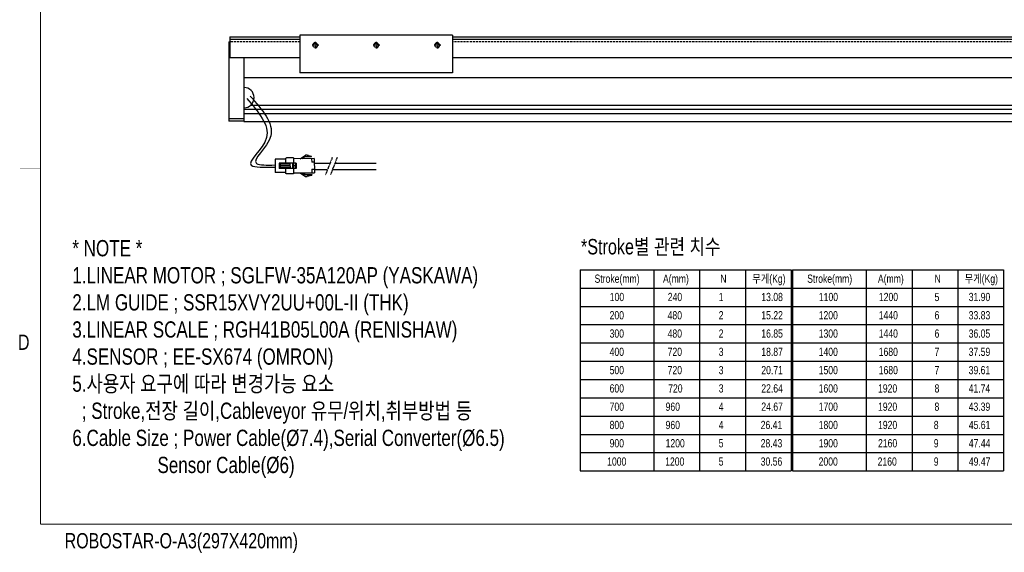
# Model space of a CAD drawing. Extents: x -21 to 1900, y -28 to 1322.
# Tile 1 of 21: x -20 to 948, y -28 to 497. Entities that reach past the tile are written whole.
import ezdxf
from ezdxf.enums import TextEntityAlignment as Align

# ---------------------------------------------------------------- set-up
doc = ezdxf.new("R2010")
doc.units = 0
doc.header["$LTSCALE"] = 2
doc.header["$MEASUREMENT"] = 0
for name, pattern in [('CENTER', [2, 1.25, -0.25, 0.25, -0.25]), ('DASHED', [0.75, 0.5, -0.25]), ('PHANTOM', [2.5, 1.25, -0.25, 0.25, -0.25, 0.25, -0.25])]:
    doc.linetypes.add(name, pattern=pattern)
doc.layers.get('0').update_dxf_attribs({"linetype": 'CONTINUOUS'})
for name, color, linetype in [('2', 4, 'CONTINUOUS'), ('3', 4, 'CONTINUOUS'), ('CENTERLINE', 3, 'CENTER'), ('D', 4, 'CONTINUOUS'), ('HIDDEN', 5, 'DASHED'), ('PHANTOM', 6, 'PHANTOM')]:
    doc.layers.add(name, color=color, linetype=linetype)
doc.styles.get("Standard").update_dxf_attribs({"font": 'Gulim.ttf', "width": 0.8})

# ---------------------------------------------------------------- blocks, each defined once
blk = doc.blocks.new('A$C23AD1662')
for p, q in [((2.65, 19.66), (4.15, 19.66)), ((2.65, 19.22), (2.65, 19.66)), ((4.15, 20.09), (4.15, 19.66)), ((4.15, 20.09), (5.64, 20.09)), ((5.64, 20.53), (5.64, 20.09)), ((5.64, 20.53), (7.14, 20.53)), ((7.14, 20.97), (8.64, 20.97)), ((7.14, 20.97), (7.14, 20.53)), ((13.85, 17.47), (8.64, 20.97)), ((0, 11), (0.03, 11)), ((0.03, 17.47), (0.03, 3.49)), ((0.03, 17.47), (20.47, 17.47)), ((0.03, 13.98), (2.65, 13.98)), ((2.65, 19.22), (9.2, 19.22)), ((2.65, 17.47), (2.65, 13.98)), ((17.95, 13.1), (17.95, 7.86)), ((17.95, 13.1), (20.47, 13.1)), ((18.41, 13.1), (18.41, 7.86)), ((18.41, 10.48), (20.47, 10.48)), ((20.47, 18.23), (20.47, 2.73)), ((20.47, 18.23), (27.47, 18.23)), ((20.47, 17.47), (20.47, 3.49)), ((20.47, 12.98), (34.67, 12.98)), ((21.47, 12.98), (21.47, 7.98)), ((23.97, 12.98), (23.97, 7.98)), ((23.97, 12.48), (33.67, 12.48)), ((23.97, 10.73), (33.67, 10.73)), ((23.97, 10.23), (33.67, 10.23)), ((28.47, 17.23), (28.47, 12.98)), ((28.47, 16.98), (38.67, 16.98)), ((33.67, 12.98), (33.67, 7.98)), ((34.67, 12.98), (34.67, 7.98)), ((38.67, 16.98), (38.67, 3.98)), ((2.65, 6.99), (0.03, 6.99)), ((20.47, 3.49), (0.03, 3.49)), ((2.65, 6.99), (2.65, 3.49)), ((9.2, 1.75), (2.65, 1.75)), ((2.65, 1.75), (2.65, 1.31)), ((4.15, 1.31), (2.65, 1.31)), ((4.15, 1.31), (4.15, 0.87)), ((5.64, 0.87), (4.15, 0.87)), ((5.64, 0.87), (5.64, 0.44)), ((7.14, 0.44), (5.64, 0.44)), ((7.14, 0.44), (7.14, 0)), ((13.85, 3.49), (8.64, 0)), ((17.95, 7.86), (20.47, 7.86)), ((20.47, 7.98), (34.67, 7.98)), ((20.47, 2.73), (27.47, 2.73)), ((23.97, 8.48), (33.67, 8.48)), ((28.47, 7.98), (28.47, 3.73)), ((28.47, 3.98), (38.67, 3.98)), ((8.64, 0), (7.14, 0))]:
    blk.add_line(p, q)
for centre, radius, start, end in [((9.2, 15.72), 3.49, 30, 90), ((27.47, 17.23), 1, 0, 90), ((9.2, 5.24), 3.49, 270, 330), ((27.47, 3.73), 1, 270, 0)]:
    blk.add_arc(centre, radius, start, end)
blk = doc.blocks.new('M5-b')
blk.add_circle((0, 0), 2.07)
at = {"layer": 'CENTERLINE'}
for p, q in [((3.5, 0), (-3.5, 0)), ((0, 3.5), (0, -3.5))]:
    blk.add_line(p, q, dxfattribs=at)
at = {"layer": 'D'}
blk.add_arc((0, 0), 2.5, 270, 180, dxfattribs=at)

msp = doc.modelspace()

# ---------------------------------------------------------------- linework, layer by layer
at = {"color": 7, "linetype": 'Continuous'}
for p, q in [((185.20099, 474.82946), (186.20099, 474.82946)), ((185.20099, 474.82946), (185.20099, 471.13799)), ((185.20099, 471.13799), (185.20099, 398.82946)), ((185.20099, 398.82946), (185.20099, 396.82946)), ((200.20099, 398.82946), (185.20099, 398.82946)), ((200.20099, 398.82946), (200.20099, 396.82946)), ((200.20099, 396.82946), (185.20099, 396.82946))]:
    msp.add_line(p, q, dxfattribs=at)
for p, q in [((186.20099, 479.82946), (255.20099, 479.82946)), ((186.20099, 479.82946), (186.20099, 459.32946)), ((186.20099, 477.32946), (255.20099, 477.32946)), ((405.20099, 481.32946), (255.20099, 481.32946)), ((255.20099, 481.32946), (255.20099, 444.32946)), ((405.20099, 481.32946), (405.20099, 444.32946)), ((405.20099, 479.82946), (1294.20099, 479.82946)), ((405.20099, 477.32946), (1294.20099, 477.32946)), ((186.20099, 459.32946), (255.20099, 459.32946)), ((200.20099, 459.32946), (200.20099, 396.32946)), ((200.20099, 459.32946), (200.20099, 396.82946)), ((405.20099, 459.32946), (1294.20099, 459.32946)), ((1280.20099, 439.32946), (200.20099, 439.32946)), ((405.20099, 444.32946), (255.20099, 444.32946)), ((200.20099, 408.42946), (1280.20099, 408.42946)), ((206.81537, 412.32946), (1273.58661, 412.32946)), ((200.20099, 404.22946), (1280.20099, 404.22946)), ((200.20099, 396.32946), (1280.20099, 396.32946)), ((269.43065, 349.21583), (282.50211, 349.21583)), ((269.45314, 355.45895), (284.91784, 355.45895)), ((287.38011, 349.21583), (330.20099, 349.21583)), ((289.79584, 355.45895), (330.20099, 355.45895))]:
    msp.add_line(p, q)
at = {"const_width": 1}
for points in [[(0, 1295), (0, 0)], [(0, 0), (1900, 0)]]:
    msp.add_lwpolyline(points, dxfattribs=at)
at = {"linetype": 'ByBlock'}
msp.add_arc((200.20099, 419.82946), 10, 270, 90, dxfattribs=at)
for points, knots in [([(202.99089, 418.98233), (214.26872, 405.9026), (236.63331, 379.96471), (192.66994, 350.70972), (220.31637, 351.1441), (230.7834, 351.4993)], [0, 0, 0, 0, 44.935315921, 89.109367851, 114.261450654, 114.261450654, 114.261450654, 114.261450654]), ([(206.27589, 421.31633), (217.99232, 408.12014), (240.82827, 382.40004), (199.59234, 353.47804), (222.53413, 353.2446), (230.7834, 353.59468)], [0, 0, 0, 0, 45.960417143, 89.579322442, 110.021312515, 110.021312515, 110.021312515, 110.021312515])]:
    msp.add_open_spline(points, degree=3, knots=knots)
at = {"layer": '2'}
for p, q in [((530.901, 250.369), (530.901, 52.369)), ((530.901, 250.369), (738.36, 250.369)), ((603.36, 250.369), (603.36, 52.369)), ((648.36, 250.369), (648.36, 52.369)), ((693.36, 250.369), (693.36, 52.369)), ((738.36, 250.369), (738.36, 52.369)), ((739.86, 250.369), (947.319, 250.369)), ((739.86, 250.369), (739.86, 52.369)), ((812.319, 250.369), (812.319, 52.369)), ((857.319, 250.369), (857.319, 52.369)), ((902.319, 250.369), (902.319, 52.369)), ((947.319, 250.369), (947.319, 52.369)), ((530.901, 232.369), (738.36, 232.369)), ((739.86, 232.369), (947.319, 232.369)), ((530.901, 214.369), (738.36, 214.369)), ((739.86, 214.369), (947.319, 214.369)), ((530.901, 196.369), (738.36, 196.369)), ((739.86, 196.369), (947.319, 196.369)), ((530.901, 178.369), (738.36, 178.369)), ((739.86, 178.369), (947.319, 178.369)), ((530.901, 160.369), (738.36, 160.369)), ((739.86, 160.369), (947.319, 160.369)), ((530.901, 142.369), (738.36, 142.369)), ((739.86, 142.369), (947.319, 142.369)), ((530.901, 124.369), (738.36, 124.369)), ((739.86, 124.369), (947.319, 124.369)), ((530.901, 106.369), (738.36, 106.369)), ((739.86, 106.369), (947.319, 106.369)), ((530.901, 88.369), (738.36, 88.369)), ((739.86, 88.369), (947.319, 88.369)), ((530.901, 70.369), (738.36, 70.369)), ((739.86, 70.369), (947.319, 70.369)), ((530.901, 52.369), (738.36, 52.369)), ((739.86, 52.369), (947.319, 52.369))]:
    msp.add_line(p, q, dxfattribs=at)
at = {"layer": '3', "const_width": 0.25}
msp.add_lwpolyline([(-20, 350), (0, 350)], dxfattribs=at)
at = {"layer": 'HIDDEN', "color": 3, "ltscale": 2}
for p, q in [((255.20099, 474.82946), (186.20099, 474.82946)), ((1294.20099, 474.82946), (405.20099, 474.82946))]:
    msp.add_line(p, q, dxfattribs=at)
at = {"layer": 'PHANTOM'}
for p, q in [((287.0684, 361.01679), (280.3414, 343.63179)), ((291.9464, 361.01679), (285.2194, 343.63179))]:
    msp.add_line(p, q, dxfattribs=at)

# ---------------------------------------------------------------- block references
for p in [(270.20099, 471.32946), (330.20099, 471.32946), (390.20099, 471.32946)]:
    msp.add_blockref('M5-b', p)
at = {"xscale": -1, "rotation": 0.1720048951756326}
msp.add_blockref('A$C23AD1662', (269.48618, 342.29662), dxfattribs=at)

# ---------------------------------------------------------------- texts
at = {"char_height": 8.1, "attachment_point": 1}
for s, insert in [('Stroke(mm)', (545.03925, 245.6629)), ('무게(Kg)', (700.19175, 245.6629)), ('Stroke(mm)', (754.167, 245.6629)), ('무게(Kg)', (909.15075, 245.6629))]:
    msp.add_mtext(s, dxfattribs=dict(at, insert=insert))
at = {"char_height": 8.1, "width": 32.2425, "attachment_point": 1}
for s, insert in [('A(mm)', (612.36285, 245.6629)), ('N', (668.73675, 245.6629)), ('A(mm)', (823.7571, 245.6629)), ('N', (879.4455, 245.6629)), ('100', (560.00325, 227.6629)), ('240', (617.0688, 227.6629)), ('1', (667.1637, 227.6629)), ('13.08', (709.0668, 227.6629)), ('1100', (765.6732, 227.6629)), ('1200', (824.7111, 227.6629)), ('5', (879.4455, 227.6629)), ('31.90', (913.0227, 227.6629)), ('200', (559.84755, 209.6629)), ('480', (616.9131, 209.6629)), ('2', (667.1637, 209.6629)), ('15.22', (709.0668, 209.6629)), ('1200', (765.5175, 209.6629)), ('1440', (824.5554, 209.6629)), ('6', (879.4455, 209.6629)), ('33.83', (913.0227, 209.6629)), ('300', (559.84755, 191.6629)), ('480', (616.9131, 191.6629)), ('2', (667.1637, 191.6629)), ('16.85', (709.0668, 191.6629)), ('1300', (765.5175, 191.6629)), ('1440', (824.5554, 191.6629)), ('6', (879.4455, 191.6629)), ('36.05', (913.0227, 191.6629)), ('400', (559.84755, 173.6629)), ('720', (616.9131, 173.6629)), ('3', (667.1637, 173.6629)), ('18.87', (709.0668, 173.6629)), ('1400', (765.5175, 173.6629)), ('1680', (824.5554, 173.6629)), ('7', (879.4455, 173.6629)), ('37.59', (913.0227, 173.6629)), ('500', (559.84755, 155.6629)), ('720', (616.9131, 155.6629)), ('3', (667.1637, 155.6629)), ('20.71', (709.0668, 155.6629)), ('1500', (765.5175, 155.6629)), ('1680', (824.5554, 155.6629)), ('7', (879.4455, 155.6629)), ('39.61', (913.0227, 155.6629)), ('600', (559.84755, 137.6629)), ('720', (617.46915, 137.6629)), ('3', (667.1637, 137.6629)), ('22.64', (709.0668, 137.6629)), ('1600', (765.5175, 137.6629)), ('1920', (823.8759, 137.6629)), ('8', (879.4455, 137.6629)), ('41.74', (913.0227, 137.6629)), ('700', (559.84755, 119.6629)), ('960', (614.9169, 119.6629)), ('4', (667.1637, 119.6629)), ('24.67', (709.0668, 119.6629)), ('1700', (765.5175, 119.6629)), ('1920', (823.8759, 119.6629)), ('8', (879.4455, 119.6629)), ('43.39', (913.0227, 119.6629)), ('800', (559.84755, 101.6629)), ('960', (614.9169, 101.6629)), ('4', (667.1637, 101.6629)), ('26.41', (708.4566, 101.6629)), ('1800', (765.5175, 101.6629)), ('1920', (823.8759, 101.6629)), ('8', (878.7012, 101.6629)), ('45.61', (913.1685, 101.6629)), ('900', (559.84755, 83.6629)), ('1200', (614.9169, 83.6629)), ('5', (667.1637, 83.6629)), ('28.43', (708.4566, 83.6629)), ('1900', (765.5175, 83.6629)), ('2160', (823.8759, 83.6629)), ('9', (878.7012, 83.6629)), ('47.44', (913.1685, 83.6629)), ('1000', (557.45175, 65.6629)), ('1200', (614.5173, 65.6629)), ('5', (667.1637, 65.6629)), ('30.56', (708.4566, 65.6629)), ('2000', (765.441, 65.6629)), ('2160', (823.4763, 65.6629)), ('9', (878.7012, 65.6629)), ('49.47', (913.1685, 65.6629))]:
    msp.add_mtext(s, dxfattribs=dict(at, insert=insert))
at = {"layer": '3', "width": 0.8}
for s, p in [('D', (-16.4115, 179.0565)), ('ROBOSTAR-O-A3(297X420mm)', (138.5905, -18.194))]:
    msp.add_text(s, height=15, dxfattribs=at).set_placement(p, align=Align.MIDDLE)
at = {"layer": 'D', "attachment_point": 1}
for s, insert, char_height in [('* NOTE *\\P1.LINEAR MOTOR ; SGLFW-35A120AP (YASKAWA)\\P2.LM GUIDE ; SSR15XVY2UU+00L-II (THK)\\P3.LINEAR SCALE ; RGH41B05L00A (RENISHAW)\\P4.SENSOR ; EE-SX674 (OMRON)\\P5.사용자 요구에 따라 변경가능 요소\\P  ; Stroke,전장 길이,Cableveyor 유무/위치,취부방법 등\\P6.Cable Size ; Power Cable(%%C7.4),Serial Converter(%%C6.5)\\P                  Sensor Cable(%%C6)', (31.38396, 279.64045), 16), ('*Stroke{\\f굴림|b0|i0|c129|p49;별} {\\f굴림|b0|i0|c129|p49;관련} {\\f굴림|b0|i0|c129|p49;치수}', (531.69071, 280.70295), 15.1875)]:
    msp.add_mtext(s, dxfattribs=dict(at, insert=insert, char_height=char_height))

doc.saveas('drawing.dxf')
